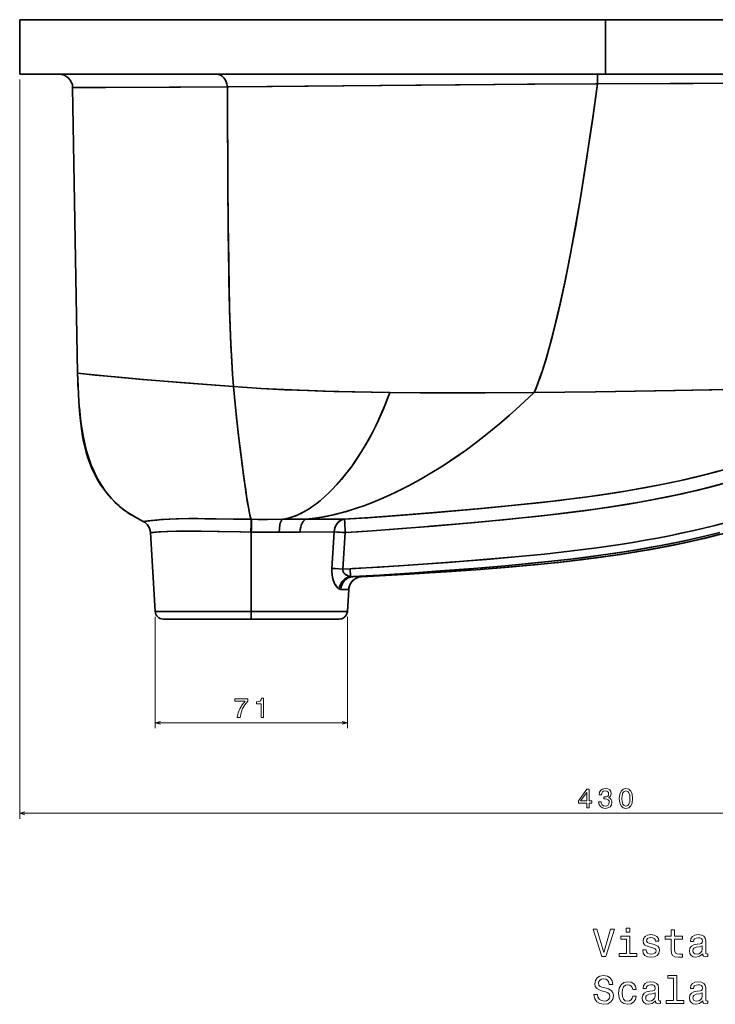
# Model space of a CAD drawing. Extents: x 307 to 1725, y 54 to 1408.
# Tile 7 of 8: x 1295 to 1550, y 832 to 1193. Entities that reach past the tile are written whole.
import ezdxf

# ---------------------------------------------------------------- set-up
doc = ezdxf.new("R2010")
doc.units = 0

msp = doc.modelspace()

# ---------------------------------------------------------------- linework, layer by layer
at = {"color": 7, "lineweight": 35}
for p, q in [((1295.07, 1193.39), (1510.07, 1193.39)), ((1295.07, 1193.39), (1295.07, 1173.39)), ((1295.07, 1193.39), (1510.07, 1193.39)), ((1510.07, 1173.39), (1510.07, 1193.39)), ((1510.07, 1193.39), (1725.07, 1193.39)), ((1510.07, 1193.39), (1510.07, 1173.39)), ((1510.07, 1193.39), (1725.07, 1193.39)), ((1510.07, 1173.39), (1295.07, 1173.39)), ((1295.07, 1173.39), (1510.07, 1173.39)), ((1309.51, 1173.39), (1367.27, 1173.39)), ((1367.27, 1173.39), (1507.17, 1173.39)), ((1507.17, 1173.39), (1703.33, 1173.39)), ((1725.07, 1173.39), (1510.07, 1173.39)), ((1510.07, 1173.39), (1725.07, 1173.39)), ((1316.34, 1063.62), (1314.51, 1168.48)), ((1316.34, 1063.62), (1314.51, 1168.48)), ((1343.03, 1005.15), (1344.8, 976.21)), ((1380.07, 1005.33), (1380.07, 976.21)), ((1380.07, 1005.33), (1380.07, 976.21)), ((1380.07, 976.21), (1344.8, 976.21)), ((1344.8, 976.21), (1380.07, 976.21)), ((1415.34, 976.21), (1380.07, 976.21)), ((1380.07, 976.21), (1415.34, 976.21)), ((1347.8, 973.39), (1380.07, 973.39)), ((1347.8, 973.39), (1380.07, 973.39)), ((1380.07, 973.39), (1351.21, 973.39)), ((1380.07, 973.39), (1356.9, 973.39)), ((1403.25, 973.39), (1380.07, 973.39)), ((1380.07, 973.39), (1405.03, 973.39)), ((1412.35, 973.39), (1380.07, 973.39)), ((1380.07, 973.39), (1412.35, 973.39))]:
    msp.add_line(p, q, dxfattribs=at)
at = {"color": 8, "lineweight": 13}
for p, q in [((1295.07, 1171.39), (1295.07, 900.09)), ((1295.07, 902.09), (1725.07, 902.09))]:
    msp.add_line(p, q, dxfattribs=at)
at = {"color": 7, "lineweight": 35, "ltscale": 0.018938}
msp.add_line((1343.4, 1009.52), (1342.65, 1009.44), dxfattribs=at)
at = {"color": 7, "lineweight": 35, "ltscale": 0.003616}
msp.add_line((1345.34, 1009.73), (1345.19, 1009.71), dxfattribs=at)
at = {"color": 7, "lineweight": 35, "ltscale": 0.004475}
for p, q in [((1380.18, 1010.01), (1380, 1010.02)), ((1380, 1010.02), (1380.18, 1010.01))]:
    msp.add_line(p, q, dxfattribs=at)
at = {"color": 7, "lineweight": 35, "ltscale": 0.216779}
msp.add_line((1391.61, 1009.99), (1400.28, 1010), dxfattribs=at)
at = {"color": 7, "lineweight": 35, "ltscale": 0.350496}
msp.add_line((1400.28, 1010), (1414.3, 1010.05), dxfattribs=at)
at = {"color": 7, "lineweight": 35, "ltscale": 0.023984}
msp.add_line((1346.93, 1005.39), (1345.97, 1005.32), dxfattribs=at)
at = {"color": 7, "lineweight": 35, "ltscale": 0.003199}
msp.add_line((1379.94, 1005.33), (1380.07, 1005.33), dxfattribs=at)
msp.add_line((1379.94, 1005.33), (1380.07, 1005.33), dxfattribs=at)
at = {"color": 7, "lineweight": 35, "ltscale": 0.192194}
msp.add_line((1390.3, 1005.3), (1397.99, 1005.31), dxfattribs=at)
msp.add_line((1390.3, 1005.3), (1397.99, 1005.31), dxfattribs=at)
at = {"color": 7, "lineweight": 35, "ltscale": 0.311785}
msp.add_line((1397.99, 1005.31), (1410.46, 1005.36), dxfattribs=at)
msp.add_line((1397.99, 1005.31), (1410.46, 1005.36), dxfattribs=at)
at = {"color": 7, "lineweight": 35, "ltscale": 0.336302}
msp.add_line((1410.46, 1005.36), (1409.64, 991.93), dxfattribs=at)
msp.add_line((1410.46, 1005.36), (1409.64, 991.93), dxfattribs=at)
at = {"color": 7, "lineweight": 35, "ltscale": 0.336335}
for p, q in [((1414.55, 1005.14), (1413.71, 991.72)), ((1413.71, 991.72), (1414.55, 1005.14))]:
    msp.add_line(p, q, dxfattribs=at)
at = {"color": 7, "lineweight": 35, "ltscale": 0.066133}
for p, q in [((1413.71, 991.72), (1416.35, 991.85)), ((1416.35, 991.85), (1413.71, 991.72))]:
    msp.add_line(p, q, dxfattribs=at)
at = {"color": 7, "lineweight": 35, "ltscale": 0.071354}
msp.add_line((1416.5, 989), (1416.35, 991.85), dxfattribs=at)
at = {"color": 7, "lineweight": 35, "ltscale": 0.071359}
msp.add_line((1416.35, 991.85), (1416.5, 989), dxfattribs=at)
msp.add_line((1416.35, 991.85), (1416.5, 989), dxfattribs=at)
at = {"color": 7, "lineweight": 35, "ltscale": 0.003036}
msp.add_line((1420.39, 988.93), (1420.27, 988.92), dxfattribs=at)
at = {"color": 7, "lineweight": 35, "ltscale": 0.002783}
msp.add_line((1420.56, 988.94), (1420.45, 988.94), dxfattribs=at)
at = {"color": 7, "lineweight": 35, "ltscale": 0.019873}
msp.add_line((1413.75, 984.26), (1412.96, 984.26), dxfattribs=at)
at = {"color": 7, "lineweight": 35, "ltscale": 0.201542}
msp.add_line((1415.83, 984.26), (1415.34, 976.21), dxfattribs=at)
at = {"color": 7, "lineweight": 35, "ltscale": 0.070421}
msp.add_line((1380.07, 976.21), (1380.07, 973.39), dxfattribs=at)
msp.add_line((1380.07, 976.21), (1380.07, 973.39), dxfattribs=at)
at = {"color": 7, "lineweight": 13}
for p, q in [((1344.8, 974.21), (1344.8, 933.28)), ((1415.34, 974.21), (1415.34, 933.28)), ((1344.8, 935.28), (1415.34, 935.28))]:
    msp.add_line(p, q, dxfattribs=at)
at = {"color": 7, "lineweight": 35, "ltscale": 0.026065}
msp.add_line((1409.92, 973.39), (1410.96, 973.39), dxfattribs=at)
at = {"color": 7, "lineweight": 35}
for points in [[(1507.17, 1173.39), (1507.17, 1173.39), (1507.17, 1173), (1507.16, 1169.88)], [(1507.17, 1173.39), (1507.17, 1173.39), (1507.17, 1173), (1507.16, 1169.88)], [(1314.51, 1168.48), (1326.69, 1168.48), (1354.12, 1168.66), (1371.27, 1168.79)], [(1314.51, 1168.48), (1325.9, 1168.48), (1349.92, 1168.63), (1371.27, 1168.79)], [(1371.27, 1168.79), (1387.75, 1168.92), (1440.49, 1169.4), (1484.09, 1169.74), (1506.4, 1169.88), (1507.16, 1169.88)], [(1371.27, 1168.79), (1371.84, 1168.79), (1413.67, 1169.15), (1456.75, 1169.53), (1481.41, 1169.72), (1506.49, 1169.88), (1507.16, 1169.88)], [(1373.56, 1058.69), (1373.2, 1063.2), (1372.9, 1067.78), (1372.57, 1074), (1372.32, 1080.33), (1372.12, 1086.75), (1371.89, 1096.78), (1371.72, 1106.96), (1371.6, 1117.25), (1371.46, 1132.61), (1371.29, 1163.46), (1371.27, 1168.79)], [(1373.56, 1058.69), (1373.19, 1063.31), (1372.88, 1068), (1372.56, 1074.36), (1372.3, 1080.81), (1372.1, 1087.35), (1371.87, 1097.64), (1371.76, 1104.58), (1371.58, 1118.59), (1371.45, 1133.97), (1371.29, 1164.81), (1371.27, 1168.79)], [(1483.9, 1056.58), (1484.58, 1058.21), (1485.24, 1059.93), (1486.01, 1062.05), (1486.77, 1064.25), (1488.11, 1068.52), (1489.4, 1072.99), (1490.43, 1076.85), (1491.44, 1080.8), (1492.42, 1084.87), (1493.38, 1089), (1495.19, 1097.36), (1496.21, 1102.39), (1497.2, 1107.47), (1499.08, 1117.69), (1500.84, 1128), (1501.98, 1134.96), (1503.07, 1141.94), (1504.47, 1151.25), (1505.38, 1157.46), (1507.16, 1169.88)], [(1483.9, 1056.58), (1484.57, 1058.19), (1485.23, 1059.89), (1486, 1062), (1486.75, 1064.2), (1488.09, 1068.45), (1489.37, 1072.9), (1490.39, 1076.7), (1491.39, 1080.58), (1492.37, 1084.63), (1493.32, 1088.74), (1495.12, 1097.03), (1496.13, 1102), (1497.11, 1107.01), (1498.98, 1117.12), (1500.73, 1127.31), (1501.88, 1134.38), (1503, 1141.47), (1504.43, 1150.94), (1505.35, 1157.25), (1507.16, 1169.88)], [(1507.16, 1169.88), (1533.9, 1170), (1560.2, 1170.07), (1593.02, 1170.1), (1635.86, 1170.04), (1673.66, 1169.94), (1689.11, 1169.93), (1697.11, 1169.99), (1698.5, 1170.02)], [(1507.16, 1169.88), (1542.19, 1170.03), (1576.31, 1170.09), (1623.48, 1170.06), (1673.59, 1169.94), (1689.23, 1169.93), (1697.19, 1169.99), (1698.5, 1170.02)], [(1316.34, 1063.62), (1321.14, 1063.1), (1328.57, 1062.39), (1340.09, 1061.37), (1354.43, 1060.19), (1363.82, 1059.44), (1373.56, 1058.69)], [(1316.34, 1063.62), (1316.49, 1058.59), (1316.75, 1053.35), (1317.01, 1049.76), (1317.36, 1046.09), (1317.58, 1044.22), (1317.85, 1042.32), (1318.16, 1040.43), (1318.53, 1038.51), (1318.96, 1036.57), (1319.48, 1034.6), (1320.09, 1032.62), (1320.78, 1030.65), (1321.58, 1028.68), (1322.48, 1026.74), (1323.52, 1024.78), (1324.66, 1022.88), (1325.91, 1021.05), (1327.26, 1019.3), (1328.72, 1017.62), (1330.3, 1016.02), (1332.02, 1014.5), (1332.93, 1013.77), (1333.86, 1013.08), (1334.8, 1012.43), (1335.77, 1011.81), (1337.61, 1010.75), (1340.41, 1009.25)], [(1316.34, 1063.62), (1322.74, 1062.94), (1330.13, 1062.24), (1340.49, 1061.34), (1353.94, 1060.23), (1366.76, 1059.21), (1373.56, 1058.69)], [(1483.9, 1056.58), (1506.53, 1056.83), (1535.75, 1057.28), (1560.35, 1057.76), (1579.35, 1058.19), (1591.49, 1058.51), (1601.41, 1058.82), (1609.19, 1059.13), (1615.9, 1059.49), (1619.96, 1059.8), (1621.1, 1059.9)], [(1483.9, 1056.58), (1506.41, 1056.83), (1528, 1057.15), (1556.12, 1057.67), (1577.97, 1058.16), (1593.83, 1058.58), (1605.71, 1058.98), (1613.05, 1059.32), (1617.92, 1059.63), (1621.1, 1059.9)], [(1373.56, 1058.69), (1378.53, 1058.34), (1383.55, 1058.04), (1392.41, 1057.58), (1401.34, 1057.22), (1410.33, 1056.94), (1417.11, 1056.78), (1430.93, 1056.57)], [(1380, 1010.02), (1379.83, 1010.49), (1379.64, 1011.18), (1379.41, 1012.2), (1378.87, 1015.01), (1378.21, 1019.2), (1377.8, 1022.07), (1376.86, 1029.13), (1375.79, 1037.68), (1374.81, 1046.21), (1374.18, 1052.25), (1373.56, 1058.69)], [(1373.56, 1058.69), (1374.42, 1049.86), (1375.42, 1040.79), (1376.7, 1030.35), (1377.25, 1026.11), (1378.01, 1020.57), (1378.6, 1016.64), (1379.11, 1013.66), (1379.4, 1012.21), (1379.68, 1011.02), (1379.85, 1010.43), (1380, 1010.02)], [(1373.56, 1058.69), (1378.54, 1058.34), (1383.66, 1058.03), (1389.24, 1057.73), (1394.95, 1057.47), (1406.34, 1057.06), (1418.08, 1056.77), (1430.93, 1056.57)], [(1391.61, 1009.99), (1393.23, 1010.31), (1394.83, 1010.76), (1396.39, 1011.33), (1397.93, 1012.01), (1399.04, 1012.57), (1400.14, 1013.19), (1401.3, 1013.9), (1402.32, 1014.57), (1403.33, 1015.29), (1405.3, 1016.82), (1407.21, 1018.47), (1408.48, 1019.66), (1409.73, 1020.9), (1411.48, 1022.75), (1413.17, 1024.68), (1414.8, 1026.67), (1416.11, 1028.37), (1417.39, 1030.12), (1419.3, 1032.92), (1421.14, 1035.83), (1422.88, 1038.82), (1424.53, 1041.88), (1425.64, 1044.1), (1426.71, 1046.36), (1427.7, 1048.55), (1428.66, 1050.79), (1429.82, 1053.67), (1430.93, 1056.57)], [(1391.61, 1009.99), (1392.5, 1010.15), (1393.39, 1010.34), (1394.26, 1010.58), (1395.13, 1010.86), (1396.84, 1011.51), (1398.51, 1012.29), (1400.15, 1013.19), (1401.3, 1013.9), (1402.32, 1014.57), (1403.33, 1015.29), (1405.3, 1016.82), (1407.21, 1018.47), (1408.48, 1019.66), (1409.73, 1020.9), (1411.48, 1022.75), (1413.16, 1024.67), (1414.8, 1026.67), (1416.54, 1028.95), (1418.47, 1031.67), (1420.32, 1034.5), (1422.09, 1037.43), (1423.77, 1040.44), (1424.9, 1042.61), (1425.99, 1044.81), (1427.74, 1048.66), (1429.41, 1052.63), (1430.93, 1056.57)], [(1400.28, 1010), (1401.96, 1010.18), (1403.64, 1010.4), (1406.97, 1010.96), (1410.28, 1011.66), (1413.55, 1012.49), (1416.79, 1013.44), (1419.06, 1014.18), (1421.32, 1014.97), (1424.52, 1016.19), (1427.68, 1017.49), (1430.8, 1018.88), (1433.35, 1020.08), (1435.56, 1021.18), (1437.76, 1022.31), (1442.09, 1024.67), (1446.33, 1027.15), (1449.05, 1028.82), (1451.74, 1030.54), (1455.4, 1033), (1459.01, 1035.54), (1462.56, 1038.17), (1466.03, 1040.87), (1468.61, 1042.95), (1471.13, 1045.07), (1474.76, 1048.21), (1477.16, 1050.35), (1481.88, 1054.69), (1483.9, 1056.58)], [(1400.28, 1010), (1403.36, 1010.36), (1406.42, 1010.85), (1409.46, 1011.47), (1412.46, 1012.2), (1414.63, 1012.79), (1416.78, 1013.44), (1419.05, 1014.17), (1421.32, 1014.97), (1424.52, 1016.18), (1427.67, 1017.49), (1430.79, 1018.88), (1433.34, 1020.08), (1435.55, 1021.17), (1437.75, 1022.3), (1442.07, 1024.66), (1446.31, 1027.13), (1449.03, 1028.8), (1451.72, 1030.53), (1455.38, 1032.98), (1458.99, 1035.53), (1462.53, 1038.15), (1466, 1040.85), (1468.57, 1042.92), (1471.09, 1045.03), (1474.71, 1048.16), (1477.09, 1050.29), (1481.8, 1054.62), (1483.9, 1056.58)], [(1430.93, 1056.57), (1446.62, 1056.45), (1462.61, 1056.45), (1483.9, 1056.58)], [(1430.93, 1056.57), (1442.04, 1056.47), (1453.25, 1056.44), (1465.94, 1056.47), (1483.9, 1056.58)], [(1316.98, 1051), (1317.4, 1046.95), (1317.67, 1044.9), (1317.98, 1042.84), (1318.49, 1040.03), (1319.1, 1037.21), (1319.77, 1034.63), (1320.56, 1032.06), (1321.34, 1029.89), (1322.23, 1027.74), (1323.25, 1025.63), (1324.21, 1023.85), (1325.28, 1022.11), (1326.44, 1020.43), (1327.71, 1018.81), (1328.97, 1017.38), (1330.3, 1016.03), (1331.72, 1014.75), (1333.11, 1013.63), (1334.56, 1012.59), (1336.07, 1011.63)], [(1336.07, 1011.63), (1334.49, 1012.64), (1332.98, 1013.73), (1331.53, 1014.91), (1330.15, 1016.17), (1328.86, 1017.5), (1327.62, 1018.92), (1326.47, 1020.39), (1325.4, 1021.92), (1324.21, 1023.84), (1323.15, 1025.82), (1322.2, 1027.83), (1321.35, 1029.87), (1320.49, 1032.29), (1319.74, 1034.72), (1319.11, 1037.17)], [(1555.37, 1028.77), (1550.34, 1027.36), (1545.28, 1026.06), (1541.27, 1025.09), (1537.24, 1024.17), (1533.03, 1023.27), (1528.81, 1022.42), (1524.4, 1021.58), (1519.98, 1020.79), (1515.3, 1020.01), (1508.02, 1018.9), (1500.76, 1017.9), (1495.5, 1017.23), (1486.77, 1016.21), (1476.92, 1015.17), (1464.78, 1014.02), (1448.12, 1012.55), (1432.87, 1011.29), (1422.77, 1010.55), (1414.3, 1010.05)], [(1551.31, 1027.63), (1547.43, 1026.6), (1543.54, 1025.63), (1539.48, 1024.67), (1535.41, 1023.77), (1530.03, 1022.66), (1524.65, 1021.63), (1517.94, 1020.45), (1513.22, 1019.68), (1508.5, 1018.97), (1503.44, 1018.26), (1498.39, 1017.59), (1493.11, 1016.94), (1482.56, 1015.76), (1474.38, 1014.92), (1462.94, 1013.85), (1447, 1012.45), (1434.95, 1011.46), (1423.66, 1010.61), (1415.84, 1010.13), (1414.3, 1010.05)], [(1414.55, 1005.14), (1419.22, 1005.4), (1424.39, 1005.74), (1435.65, 1006.59), (1450.92, 1007.87), (1467.23, 1009.33), (1479.45, 1010.52), (1487.76, 1011.41), (1497.45, 1012.56), (1504.48, 1013.48), (1511.53, 1014.49), (1518.55, 1015.61), (1525.21, 1016.77), (1531.34, 1017.95), (1537.47, 1019.23), (1543.59, 1020.63), (1549.1, 1022), (1554.6, 1023.47)], [(1552.54, 1022.91), (1547.46, 1021.58), (1543.43, 1020.59), (1539.4, 1019.66), (1532.99, 1018.28), (1526.57, 1017.02), (1519.83, 1015.82), (1517.5, 1015.43), (1510.3, 1014.31), (1503.12, 1013.29), (1496.18, 1012.4), (1485.69, 1011.18), (1475.81, 1010.15), (1464.9, 1009.11), (1446.93, 1007.53), (1435.43, 1006.57), (1424.37, 1005.74), (1418.75, 1005.37), (1414.55, 1005.14)], [(1445.67, 1007.42), (1459.34, 1008.61), (1472.61, 1009.84), (1484.12, 1011.01), (1493.22, 1012.04), (1502.04, 1013.15), (1507.2, 1013.86), (1511.45, 1014.48), (1515.7, 1015.14), (1522.48, 1016.28), (1525.75, 1016.87), (1532.19, 1018.12), (1538.27, 1019.4), (1544.17, 1020.76), (1548.89, 1021.94)], [(1420.56, 988.94), (1438.15, 989.92), (1452.75, 990.82), (1464.23, 991.63), (1475.38, 992.52), (1484.89, 993.38), (1492.76, 994.19), (1497.6, 994.73), (1502.48, 995.32), (1509, 996.17), (1515.56, 997.12), (1522.15, 998.17), (1529.5, 999.47), (1535.91, 1000.72), (1540.18, 1001.62), (1546.31, 1003.01), (1552.45, 1004.53), (1558.6, 1006.19), (1564.74, 1008), (1570.88, 1009.96), (1573.93, 1011), (1576.98, 1012.08)], [(1576.98, 1012.08), (1573.93, 1010.99), (1570.86, 1009.95), (1564.72, 1007.99), (1558.56, 1006.18), (1552.4, 1004.52), (1546.24, 1003), (1540.11, 1001.6), (1533.16, 1000.17), (1527.08, 999.02), (1520.86, 997.96), (1514.31, 996.93), (1509.88, 996.3), (1501.07, 995.14), (1492.32, 994.14), (1484.06, 993.3)], [(1336.07, 1011.63), (1337.17, 1010.99), (1339.27, 1009.86), (1340.41, 1009.25)], [(1340.41, 1009.25), (1338.46, 1010.29), (1336.66, 1011.28), (1336.07, 1011.63)], [(1380, 1010.02), (1375.72, 1010.05), (1367.16, 1010.16), (1360.44, 1010.24), (1357.29, 1010.25), (1353.31, 1010.21), (1350.2, 1010.11), (1347.04, 1009.89), (1343.89, 1009.58), (1342.22, 1009.4), (1340.55, 1009.24), (1340.43, 1009.24), (1340.41, 1009.24), (1340.41, 1009.25)], [(1380, 1010.02), (1373.59, 1010.08), (1362.99, 1010.22), (1357.2, 1010.25), (1352.49, 1010.19), (1349.98, 1010.1), (1347.8, 1009.95), (1344.72, 1009.66), (1341.25, 1009.3), (1340.64, 1009.25), (1340.44, 1009.24), (1340.41, 1009.24), (1340.41, 1009.25), (1340.41, 1009.25)], [(1379.94, 1005.33), (1379.97, 1006.69), (1380, 1010.02)], [(1380, 1010.02), (1379.98, 1008.09), (1379.94, 1005.33)], [(1391.61, 1009.99), (1383.67, 1009.98), (1380.18, 1010.01)], [(1391.61, 1009.99), (1385.97, 1009.98), (1382.52, 1009.98), (1380.18, 1010.01)], [(1390.3, 1005.3), (1390.37, 1006.67), (1390.56, 1007.97), (1390.7, 1008.55), (1390.88, 1009.07), (1391.05, 1009.45), (1391.24, 1009.74), (1391.44, 1009.92), (1391.61, 1009.99)], [(1390.3, 1005.3), (1390.37, 1006.67), (1390.56, 1007.97), (1390.7, 1008.55), (1390.87, 1009.07), (1391.04, 1009.45), (1391.23, 1009.74), (1391.44, 1009.92), (1391.61, 1009.99)], [(1400.28, 1010), (1392.22, 1009.99), (1391.61, 1009.99)], [(1414.3, 1010.05), (1403.57, 1010.01), (1400.28, 1010)], [(1410.46, 1005.36), (1410.54, 1006.09), (1410.71, 1006.81), (1410.96, 1007.48), (1411.29, 1008.09), (1411.69, 1008.64), (1412.15, 1009.12), (1412.65, 1009.49), (1413.19, 1009.78), (1413.77, 1009.96), (1414.3, 1010.05)], [(1556.23, 1009.33), (1550.18, 1007.74), (1546.09, 1006.73), (1542, 1005.79), (1537.75, 1004.86), (1533.5, 1003.98), (1529.07, 1003.13), (1524.65, 1002.32), (1520.05, 1001.54), (1515.45, 1000.81), (1511.15, 1000.17), (1506.86, 999.57), (1501.85, 998.91), (1496.85, 998.29), (1487.61, 997.26), (1476.91, 996.21), (1466.49, 995.3), (1452.99, 994.25), (1436.24, 993.07), (1422.18, 992.17), (1416.35, 991.85)], [(1556.23, 1009.33), (1550.17, 1007.74), (1544.62, 1006.39), (1539.06, 1005.14), (1533.5, 1003.98), (1529.07, 1003.13), (1524.64, 1002.32), (1520.03, 1001.54), (1515.43, 1000.81), (1511.14, 1000.17), (1506.85, 999.56), (1501.84, 998.91), (1496.84, 998.29), (1487.61, 997.26), (1476.86, 996.21), (1468.06, 995.43), (1459.37, 994.73), (1452.28, 994.2), (1437.66, 993.17), (1427.15, 992.47), (1417.25, 991.89), (1416.35, 991.85)], [(1379.94, 1005.33), (1376.13, 1005.37), (1368.45, 1005.51), (1361.63, 1005.64), (1356.19, 1005.69), (1352.62, 1005.65), (1349.09, 1005.52), (1346.17, 1005.34), (1344.57, 1005.23), (1343.21, 1005.15), (1343.05, 1005.14), (1343.04, 1005.15), (1343.03, 1005.15), (1343.03, 1005.15)], [(1343.03, 1005.15), (1343.04, 1005.15), (1343.05, 1005.14), (1343.17, 1005.14), (1344.25, 1005.21), (1346.28, 1005.34), (1349.43, 1005.53), (1352.77, 1005.65), (1357.07, 1005.69), (1360.39, 1005.66), (1367.49, 1005.53), (1375.81, 1005.38), (1379.94, 1005.33)], [(1390.3, 1005.3), (1383.25, 1005.29), (1380.07, 1005.33)], [(1380.07, 1005.33), (1382.21, 1005.3), (1384.93, 1005.29), (1390.3, 1005.3)], [(1414.55, 1005.14), (1411.66, 1005.31), (1410.46, 1005.36)], [(1417.29, 988.95), (1427.05, 989.51), (1440.12, 990.38), (1453.81, 991.36), (1460.31, 991.86), (1467.45, 992.43), (1474.68, 993.06), (1481.71, 993.72), (1488.99, 994.46), (1497.25, 995.38), (1505.56, 996.43), (1513.89, 997.6), (1520.96, 998.72), (1527.73, 999.89), (1534.15, 1001.12), (1540.09, 1002.36), (1546.03, 1003.7), (1551.95, 1005.16)], [(1551.55, 1005.05), (1547.46, 1004.04), (1543.37, 1003.08), (1539.12, 1002.15), (1534.88, 1001.26), (1530.45, 1000.4), (1526.04, 999.59), (1521.46, 998.8), (1516.89, 998.06), (1512.62, 997.42), (1508.35, 996.81), (1503.38, 996.14), (1498.42, 995.52), (1489.25, 994.48), (1482.07, 993.75), (1471.96, 992.82), (1464.98, 992.23), (1458.09, 991.69), (1449.36, 991.04), (1436.87, 990.16), (1427.37, 989.54), (1417.29, 988.95)], [(1420.56, 988.94), (1430.95, 989.49), (1441.34, 990.08), (1451.72, 990.73), (1462.47, 991.48), (1473.21, 992.33), (1483.93, 993.29), (1492.73, 994.19), (1501.52, 995.2), (1505.9, 995.75), (1510.29, 996.35), (1514.66, 996.98), (1519.03, 997.66), (1526.77, 998.97), (1530.62, 999.69), (1534.47, 1000.44), (1540.23, 1001.66), (1545.97, 1002.97), (1551.68, 1004.39)], [(1484.02, 993.3), (1489.97, 993.9), (1495.92, 994.54), (1501.72, 995.23), (1507.5, 995.98), (1515.4, 997.11), (1523.28, 998.38), (1527.21, 999.07), (1531.13, 999.81), (1537.75, 1001.15), (1544.33, 1002.61), (1550.89, 1004.21)], [(1409.64, 991.93), (1409.62, 990.81), (1409.7, 989.7), (1409.88, 988.62), (1410.13, 987.69), (1410.45, 986.82), (1410.89, 985.95), (1411.4, 985.22), (1411.67, 984.91), (1411.96, 984.66), (1412.25, 984.46)], [(1409.64, 991.93), (1409.62, 990.81), (1409.7, 989.7), (1409.88, 988.63), (1410.21, 987.45), (1410.64, 986.41), (1411.16, 985.53), (1411.44, 985.17), (1411.73, 984.86), (1411.99, 984.64), (1412.25, 984.46)], [(1413.71, 991.72), (1410.82, 991.88), (1409.64, 991.93)], [(1413.71, 991.72), (1410.84, 991.88), (1409.64, 991.93)], [(1416.5, 989), (1415.78, 989.17), (1415.1, 989.45), (1414.77, 989.63), (1414.47, 989.85), (1414.21, 990.09), (1413.99, 990.35), (1413.83, 990.61), (1413.72, 990.89), (1413.66, 991.3), (1413.71, 991.72)], [(1413.71, 991.72), (1413.66, 991.29), (1413.73, 990.87), (1413.9, 990.48), (1414.09, 990.22), (1414.32, 989.98), (1414.85, 989.59), (1415.38, 989.32), (1415.93, 989.12), (1416.5, 989)], [(1420.56, 988.94), (1420.56, 988.94), (1420.56, 988.94), (1420.54, 988.94), (1420.12, 988.94), (1417.29, 988.95)], [(1420.56, 988.94), (1419.64, 988.94), (1417.29, 988.95)], [(1412.96, 984.26), (1412.6, 984.31), (1412.25, 984.46)], [(1415.83, 984.26), (1415.83, 984.26), (1415.83, 984.26), (1414.75, 984.26), (1412.96, 984.26)], [(1412.96, 984.26), (1415.57, 984.25), (1415.81, 984.25), (1415.83, 984.26), (1415.83, 984.26)], [(1415.34, 976.21), (1415.29, 975.8), (1415.18, 975.41), (1415.02, 975.03), (1414.81, 974.67), (1414.55, 974.35), (1414.25, 974.07), (1413.91, 973.83), (1413.55, 973.64), (1413.16, 973.51), (1412.76, 973.42), (1412.36, 973.39), (1411.54, 973.39)]]:
    msp.add_lwpolyline(points, dxfattribs=at)
at = {"color": 7, "lineweight": 13}
for points in [[(1374.93, 937.28), (1375.95, 937.28), (1376.29, 938.95), (1376.87, 940.5), (1377.7, 941.94), (1378.78, 943.29), (1378.78, 944.13), (1373.98, 944.13), (1373.98, 943.21), (1377.81, 943.21), (1376.7, 941.85), (1375.86, 940.43), (1375.28, 938.92)], [(1383.63, 937.28), (1384.55, 937.28), (1384.55, 944.33), (1383.86, 944.33), (1383.68, 943.72), (1383.31, 943.3), (1382.76, 943.06), (1381.99, 942.98), (1381.99, 942.27), (1383.63, 942.27)], [(1511.92, 859.53), (1509.41, 851.02), (1506.83, 859.53), (1505.46, 859.53), (1508.69, 849.52), (1510.13, 849.52), (1513.29, 859.53)], [(1518.98, 850.58), (1518.98, 857), (1515.72, 857), (1515.72, 855.91), (1517.71, 855.91), (1517.71, 850.58), (1515.12, 850.58), (1515.12, 849.52), (1521.6, 849.52), (1521.6, 850.58)], [(1519.02, 859.86), (1517.68, 859.86), (1517.68, 858.42), (1519.02, 858.42)], [(1527.57, 854.03), (1526.34, 854.32), (1525.43, 854.65), (1525.13, 855.32), (1525.22, 855.8), (1525.52, 856.15), (1526.01, 856.36), (1526.72, 856.45), (1527.39, 856.36), (1527.93, 856.1), (1528.27, 855.71), (1528.42, 855.19), (1529.65, 855.19), (1529.65, 855.22), (1529.44, 856.16), (1528.85, 856.89), (1527.93, 857.36), (1526.72, 857.53), (1525.49, 857.36), (1524.6, 856.88), (1524.04, 856.17), (1523.86, 855.28), (1523.99, 854.42), (1524.4, 853.81), (1525.06, 853.38), (1526.02, 853.08), (1527.44, 852.73), (1528.3, 852.37), (1528.53, 852.08), (1528.62, 851.65), (1528.49, 851.12), (1528.14, 850.71), (1527.58, 850.45), (1526.83, 850.37), (1526.04, 850.45), (1525.46, 850.76), (1525.07, 851.25), (1524.91, 851.92), (1523.69, 851.92), (1523.89, 850.77), (1524.48, 849.93), (1525.42, 849.43), (1526.72, 849.24), (1528.07, 849.43), (1529.06, 849.93), (1529.67, 850.74), (1529.89, 851.79), (1529.73, 852.7), (1529.28, 853.32), (1528.55, 853.72)], [(1534.15, 855.91), (1534.15, 852.04), (1534.24, 850.78), (1534.64, 849.92), (1535.45, 849.42), (1536.82, 849.24), (1538.31, 849.32), (1538.31, 850.41), (1537.22, 850.32), (1536.23, 850.44), (1535.69, 850.8), (1535.46, 851.4), (1535.42, 852.25), (1535.42, 855.91), (1538.31, 855.91), (1538.31, 857), (1535.42, 857), (1535.42, 859.26), (1534.15, 859.26), (1534.15, 857), (1531.96, 857), (1531.96, 855.91)], [(1545.72, 850.53), (1545.72, 850.48), (1545.79, 849.99), (1546.01, 849.65), (1546.92, 849.37), (1547.62, 849.49), (1547.62, 850.47), (1547.32, 850.42), (1546.92, 850.61), (1546.85, 851.19), (1546.85, 855.19), (1546.67, 856.22), (1546.17, 856.94), (1545.29, 857.37), (1544.05, 857.53), (1542.84, 857.36), (1541.95, 856.87), (1541.38, 856.1), (1541.2, 855.09), (1541.2, 855.01), (1542.33, 855.01), (1542.44, 855.61), (1542.75, 856.04), (1543.27, 856.3), (1544.01, 856.4), (1544.71, 856.33), (1545.22, 856.12), (1545.52, 855.74), (1545.62, 855.22), (1545.56, 854.62), (1545.33, 854.32), (1544.76, 854.17), (1543.68, 854.06), (1542.44, 853.8), (1541.56, 853.34), (1541.04, 852.61), (1540.88, 851.55), (1541.02, 850.6), (1541.47, 849.89), (1542.19, 849.44), (1543.19, 849.29), (1544.53, 849.59)], [(1545.58, 852.23), (1545.4, 851.48), (1544.94, 850.9), (1544.25, 850.53), (1543.4, 850.4), (1542.85, 850.47), (1542.46, 850.7), (1542.22, 851.1), (1542.15, 851.66), (1542.21, 852.17), (1542.44, 852.53), (1543.36, 852.93), (1544.53, 853.1), (1545.58, 853.45)], [(1507.13, 835.54), (1505.82, 835.54), (1506.11, 834.01), (1506.83, 832.89), (1507.94, 832.21), (1509.44, 831.97), (1510.92, 832.2), (1512.03, 832.83), (1512.74, 833.83), (1513, 835.14), (1512.78, 836.32), (1512.18, 837.08), (1511.2, 837.59), (1509.89, 837.96), (1508.76, 838.23), (1508.03, 838.55), (1507.61, 839.01), (1507.48, 839.73), (1507.61, 840.38), (1507.98, 840.87), (1508.56, 841.2), (1509.35, 841.32), (1510.16, 841.17), (1510.79, 840.78), (1511.21, 840.14), (1511.41, 839.26), (1512.72, 839.26), (1512.72, 839.29), (1512.49, 840.64), (1511.82, 841.65), (1510.75, 842.28), (1509.31, 842.5), (1508.01, 842.28), (1507, 841.68), (1506.36, 840.74), (1506.12, 839.53), (1506.31, 838.45), (1506.86, 837.72), (1507.72, 837.23), (1508.91, 836.85), (1510.07, 836.52), (1510.95, 836.2), (1511.48, 835.74), (1511.67, 834.99), (1511.5, 834.23), (1511.05, 833.65), (1510.38, 833.29), (1509.5, 833.18), (1508.52, 833.34), (1507.77, 833.8), (1507.29, 834.55)], [(1534.97, 841.52), (1534.97, 833.31), (1532.36, 833.31), (1532.36, 832.24), (1538.83, 832.24), (1538.83, 833.31), (1536.24, 833.31), (1536.24, 842.59), (1532.98, 842.59), (1532.98, 841.52)], [(1520.03, 837.41), (1521.28, 837.41), (1521.02, 838.57), (1520.4, 839.47), (1519.44, 840.04), (1518.19, 840.25), (1516.8, 839.96), (1515.75, 839.16), (1515.09, 837.85), (1514.86, 836.09), (1515.07, 834.34), (1515.72, 833.05), (1516.74, 832.24), (1518.14, 831.97), (1519.38, 832.18), (1520.35, 832.79), (1521.01, 833.74), (1521.3, 835.01), (1520.09, 835.01), (1519.87, 834.2), (1519.47, 833.59), (1518.89, 833.22), (1518.19, 833.1), (1517.31, 833.29), (1516.67, 833.87), (1516.28, 834.81), (1516.15, 836.13), (1516.28, 837.43), (1516.69, 838.36), (1517.33, 838.94), (1518.19, 839.14), (1518.93, 839.01), (1519.5, 838.68), (1519.87, 838.13)], [(1528.37, 833.25), (1528.37, 833.21), (1528.44, 832.72), (1528.66, 832.37), (1529.57, 832.1), (1530.27, 832.21), (1530.27, 833.19), (1529.97, 833.15), (1529.57, 833.34), (1529.5, 833.91), (1529.5, 837.92), (1529.32, 838.94), (1528.82, 839.66), (1527.94, 840.09), (1526.7, 840.25), (1525.49, 840.08), (1524.6, 839.59), (1524.04, 838.83), (1523.85, 837.82), (1523.85, 837.73), (1524.99, 837.73), (1525.09, 838.34), (1525.4, 838.77), (1525.92, 839.03), (1526.66, 839.13), (1527.36, 839.06), (1527.87, 838.84), (1528.17, 838.47), (1528.27, 837.95), (1528.21, 837.34), (1527.98, 837.04), (1527.41, 836.89), (1526.33, 836.78), (1525.09, 836.52), (1524.21, 836.06), (1523.69, 835.34), (1523.53, 834.27), (1523.68, 833.32), (1524.12, 832.61), (1524.84, 832.17), (1525.84, 832.01), (1527.18, 832.31)], [(1545.72, 833.25), (1545.72, 833.21), (1545.79, 832.72), (1546.01, 832.37), (1546.92, 832.1), (1547.62, 832.21), (1547.62, 833.19), (1547.32, 833.15), (1546.92, 833.34), (1546.85, 833.91), (1546.85, 837.92), (1546.67, 838.94), (1546.17, 839.66), (1545.29, 840.09), (1544.05, 840.25), (1542.84, 840.08), (1541.95, 839.59), (1541.38, 838.83), (1541.2, 837.82), (1541.2, 837.73), (1542.33, 837.73), (1542.44, 838.34), (1542.75, 838.77), (1543.27, 839.03), (1544.01, 839.13), (1544.71, 839.06), (1545.22, 838.84), (1545.52, 838.47), (1545.62, 837.95), (1545.56, 837.34), (1545.33, 837.04), (1544.76, 836.89), (1543.68, 836.78), (1542.44, 836.52), (1541.56, 836.06), (1541.04, 835.34), (1540.88, 834.27), (1541.02, 833.32), (1541.47, 832.61), (1542.19, 832.17), (1543.19, 832.01), (1544.53, 832.31)], [(1528.23, 834.95), (1528.06, 834.2), (1527.59, 833.62), (1526.9, 833.25), (1526.05, 833.12), (1525.51, 833.19), (1525.12, 833.42), (1524.87, 833.83), (1524.8, 834.39), (1524.86, 834.89), (1525.09, 835.25), (1526.01, 835.66), (1527.18, 835.83), (1528.23, 836.17)], [(1545.58, 834.95), (1545.4, 834.2), (1544.94, 833.62), (1544.25, 833.25), (1543.4, 833.12), (1542.85, 833.19), (1542.46, 833.42), (1542.22, 833.83), (1542.15, 834.39), (1542.21, 834.89), (1542.44, 835.25), (1543.36, 835.66), (1544.53, 835.83), (1545.58, 836.17)]]:
    msp.add_lwpolyline(points, close=True, dxfattribs=at)
for points in [[(1346.74, 935.8), (1344.8, 935.28), (1346.74, 934.77)], [(1413.41, 934.77), (1415.34, 935.28), (1413.41, 935.8)]]:
    msp.add_lwpolyline(points, dxfattribs=at)
at = {"color": 8, "lineweight": 13}
for points in [[(1503.16, 904.09), (1504.06, 904.09), (1504.06, 905.82), (1505.06, 905.82), (1505.06, 906.63), (1504.06, 906.63), (1504.06, 910.94), (1503.15, 910.94), (1500.08, 906.71), (1500.08, 905.82), (1503.16, 905.82)], [(1507.53, 906.29), (1507.53, 906.22), (1507.69, 905.25), (1508.17, 904.52), (1508.91, 904.06), (1509.9, 903.89), (1510.95, 904.06), (1511.74, 904.5), (1512.24, 905.21), (1512.42, 906.12), (1512.34, 906.71), (1512.12, 907.2), (1511.76, 907.57), (1511.27, 907.84), (1511.93, 908.39), (1512.16, 909.25), (1512.01, 910.04), (1511.58, 910.64), (1510.87, 911.01), (1509.9, 911.14), (1508.99, 910.98), (1508.3, 910.53), (1507.84, 909.83), (1507.69, 908.89), (1507.69, 908.82), (1508.59, 908.82), (1508.67, 909.47), (1508.93, 909.93), (1509.36, 910.21), (1509.95, 910.31), (1510.48, 910.23), (1510.86, 910.02), (1511.09, 909.68), (1511.18, 909.21), (1511.09, 908.72), (1510.85, 908.39), (1510.43, 908.18), (1509.85, 908.12), (1509.46, 908.13), (1509.46, 907.34), (1509.95, 907.36), (1510.59, 907.27), (1511.06, 907.02), (1511.34, 906.63), (1511.44, 906.12), (1511.33, 905.53), (1511.04, 905.1), (1510.58, 904.83), (1509.96, 904.73), (1509.33, 904.84), (1508.86, 905.14), (1508.57, 905.62), (1508.46, 906.29)], [(1515.11, 907.51), (1515.27, 905.93), (1515.74, 904.8), (1516.5, 904.11), (1517.54, 903.89), (1518.58, 904.11), (1519.34, 904.8), (1519.8, 905.93), (1519.97, 907.51), (1519.8, 909.08), (1519.61, 909.71), (1519.34, 910.22), (1518.58, 910.91), (1517.54, 911.14), (1516.5, 910.91), (1515.74, 910.21), (1515.27, 909.08)], [(1500.93, 906.63), (1503.16, 909.77), (1503.16, 906.63)], [(1516.08, 907.51), (1516.16, 908.73), (1516.42, 909.61), (1516.87, 910.12), (1517.54, 910.3), (1518.21, 910.12), (1518.66, 909.61), (1518.92, 908.73), (1519, 907.51), (1518.92, 906.28), (1518.66, 905.4), (1518.21, 904.89), (1517.54, 904.71), (1516.87, 904.89), (1516.42, 905.4), (1516.16, 906.28)]]:
    msp.add_lwpolyline(points, close=True, dxfattribs=at)
msp.add_lwpolyline([(1297, 902.61), (1295.07, 902.09), (1297, 901.57)], dxfattribs=at)
at = {"color": 7, "lineweight": 35}
for centre, radius, start, end in [((1309.51, 1168.39), 5, 1, 90), ((1309.51, 1168.39), 5, 1, 90), ((1512.12, 1067.06), 195.82, 181.0043, 182.8021), ((1512.12, 1067.06), 195.82, 181.0043, 182.8021), ((1353.52, 1040.64), 33.86, 234.5091, 236.8034), ((1361.4, 1054.35), 49.67, 239.3522, 241.6664), ((1338.04, 1004.84), 5, 3.4999, 61.7729), ((1338.04, 1004.84), 5, 3.4988, 61.7601), ((1338.04, 1004.84), 5, 3.505, 58.7544), ((1323.43, 1186.43), 178.03, 275.8032, 276.4107), ((2504.78, 982.46), 1124.94, 178.59641, 178.83514), ((2501.21, 982.53), 1121.37, 178.59577, 178.83525), ((-298.81, 921.48), 1715.4, 2.79563, 2.95964), ((-298.97, 921.47), 1715.56, 2.79564, 2.95963), ((1338.04, 1004.84), 5, 3.5038, 38.4775), ((1402.15, 811.86), 193.68, 86.3281, 87.5405), ((1421.83, 991.14), 12.22, 181.8262, 184.263), ((1415.23, 991.32), 1.57, 165.4889, 202.9336), ((1420.82, 983.95), 5, 97.1771, 176.5023), ((1420.82, 983.95), 5, 93.0479, 170.192), ((1417.17, 993.13), 4.19, 260.7593, 271.6462), ((1417.17, 993.14), 4.2, 260.7689, 271.637), ((1420.83, 983.95), 5, 170.1865, 176.5001), ((1347.8, 976.39), 3, 183.5029, 270.043)]:
    msp.add_arc(centre, radius, start, end, dxfattribs=at)
for centre, major_axis, ratio, start_param, end_param in [((1367.27, 1168.39), (0, -5), 0.802813, 1.650159, 3.141627), ((1367.27, 1168.39), (0, -5), 0.802773, 1.650192, 3.141611), ((1400.4, 1005.01), (0, -5), 0.483442, 3.187983, 4.650866), ((1400.4, 1005.01), (0, -5), 0.483442, 3.187983, 4.650866), ((1414.55, 1005.06), (0.02, -5), 0.819935, 3.196882, 4.647836), ((1416.74, 984.16), (-2.21, -4.48), 0.885698, 3.70387, 5.062422), ((1416.74, 984.16), (-2.22, -4.48), 0.885671, 3.703979, 5.062633), ((1417.55, 983.95), (0, -5), 0.919614, 3.197696, 4.651227), ((1417.55, 983.95), (0, -5), 0.919614, 3.197688, 4.651224), ((1411.95, 990.85), (1.21, -6.58), 0.402148, 5.958255, 6.209112), ((1411.96, 990.7), (1.2, -6.42), 0.406647, 5.953672, 6.207357)]:
    msp.add_ellipse(centre, major_axis=major_axis, ratio=ratio, start_param=start_param, end_param=end_param, dxfattribs=at)

doc.saveas('drawing.dxf')
